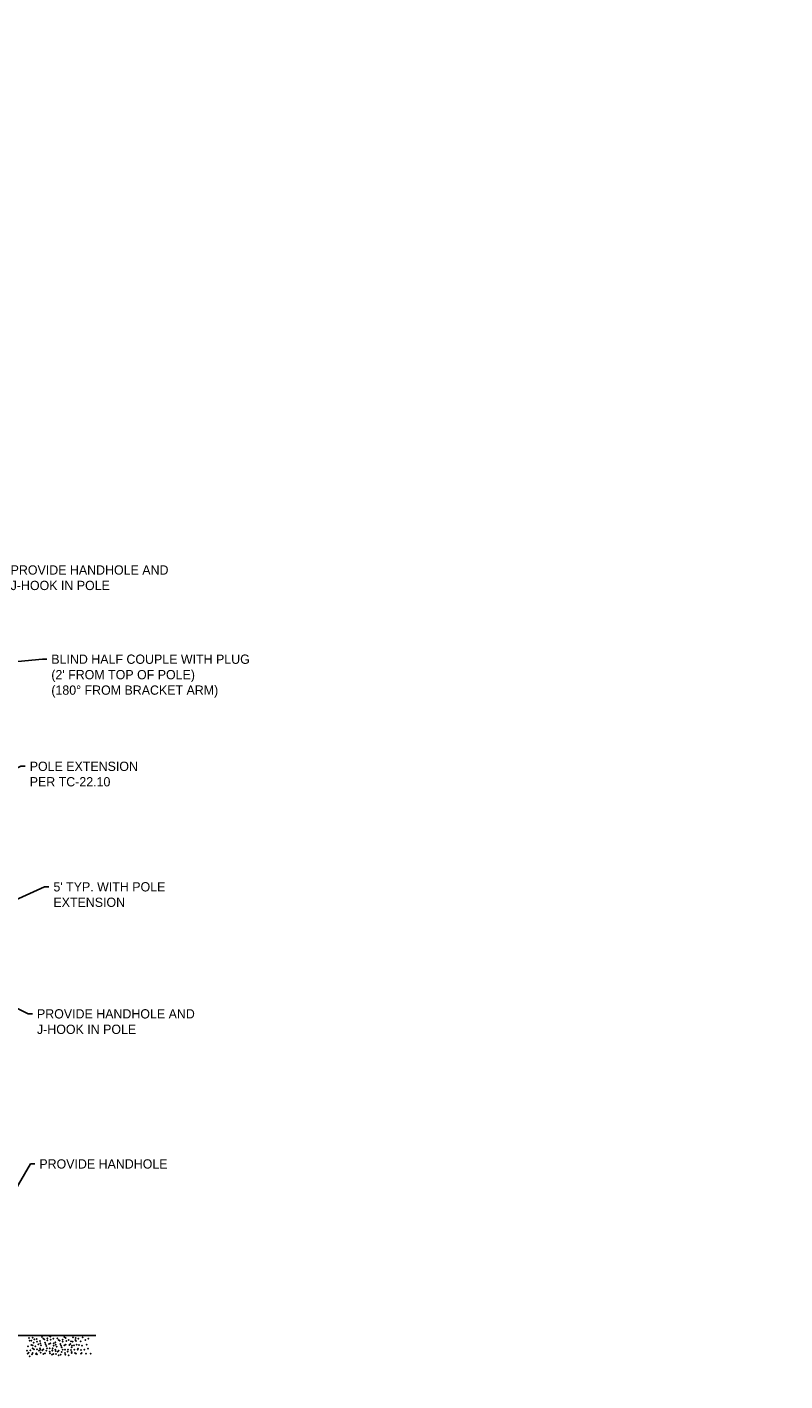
# Model space of a CAD drawing. Header units: feet. Extents: x -492 to 1495683, y -198 to 337262.
# Tile 33 of 38: x 82 to 92, y -64 to -46. Entities that reach past the tile are written whole.
import ezdxf
from ezdxf import colors
from ezdxf.entities.mleader import LeaderData, LeaderLine
from ezdxf.math import Vec2, Vec3

# ---------------------------------------------------------------- set-up
doc = ezdxf.new("R2010")
doc.units = ezdxf.units.FT
doc.header["$MEASUREMENT"] = 0
for name, color, linetype in [('SH_Data', 7, 'Continuous'), ('ST_Details', 4, 'Continuous'), ('TEXT-DED', 10, 'Continuous')]:
    doc.layers.add(name, color=color, linetype=linetype)
doc.styles.add('Slanted-Normal', font='font31.shx', dxfattribs={"height": 0.14})
doc.styles.get("Standard").update_dxf_attribs({"font": 'font31.shx'})
doc.dimstyles.get("Standard").update_dxf_attribs({"dimtxt": 0.18, "dimasz": 0.18, "dimexe": 0.18, "dimexo": 0.0625, "dimgap": 0.09, "dimtad": 0, "dimtih": 1, "dimtoh": 1, "dimdec": 4, "dimzin": 0, "dimdsep": 46, "dimtxsty": 'Standard', "dimcen": 0.09, "dimadec": 0, "dimazin": 0, "dimtfac": 1, "dimtdec": 4, "dimtofl": 0, "dimtmove": 0, "dimatfit": 3, "dimfxl": 1, "dimtolj": 1, "dimtzin": 0, "dimarcsym": 0})

# ---------------------------------------------------------------- blocks, each defined once
blk = doc.blocks.new('*D1099')
at = {"layer": 'Defpoints', "color": 0, "transparency": 16777216}
for p in [(87.614, -118.712), (88.795, -118.712), (90.277, -118.712), (88.476, -119.263), (88.795, -121.588)]:
    blk.add_point(p, dxfattribs=at)
at = {"layer": 'TEXT-DED', "color": 0, "lineweight": -2, "transparency": 16777216}
blk.add_arc((88.795, -118.712), 0.636, 191.2725, 258.7275, dxfattribs=at)
at = {"layer": 'TEXT-DED', "color": 0, "transparency": 16777216}
for points in [[(88.15, -118.839), (88.191, -118.834), (88.158, -118.712)], [(88.672, -119.315), (88.668, -119.357), (88.795, -119.348)]]:
    blk.add_solid(points, dxfattribs=at)

msp = doc.modelspace()

# ---------------------------------------------------------------- linework, layer by layer
at = {"layer": 'SH_Data', "color": 247}
for p in [(81.92763, -63.64308), (81.92763, -63.64308), (81.92763, -63.64308), (81.92763, -63.64308), (81.92763, -63.64308), (81.93862, -63.6809), (81.96115, -63.6766), (81.96115, -63.6766), (81.97885, -63.63732), (81.97885, -63.63732), (81.97885, -63.63732), (81.97885, -63.63732), (82.00138, -63.65984), (82.00138, -63.65984), (82.03248, -63.65743), (82.03248, -63.65743), (82.03248, -63.65743), (82.03248, -63.65743), (82.03919, -63.69431), (82.07637, -63.68289), (82.10319, -63.62926), (82.10319, -63.62926), (82.10319, -63.62926), (82.10319, -63.62926), (82.10319, -63.62926), (82.12277, -63.64987), (82.13671, -63.66278), (82.13671, -63.66278), (82.1764, -63.67334), (82.1764, -63.67334), (82.1764, -63.67334), (82.17693, -63.64602), (82.17693, -63.64602), (82.2004, -63.6125), (82.2004, -63.6125), (82.21663, -63.62641), (82.21663, -63.62641), (82.21663, -63.62641), (82.21663, -63.62641), (82.22333, -63.66328), (82.25604, -63.64987), (82.28344, -63.70101), (82.31026, -63.64738), (82.31026, -63.64738), (82.31026, -63.64738), (82.31026, -63.64738), (82.31026, -63.64738), (82.32984, -63.66799), (82.34378, -63.6809), (82.34378, -63.6809), (82.38348, -63.69146), (82.38348, -63.69146), (82.38348, -63.69146), (82.38401, -63.66414), (82.38401, -63.66414), (82.40747, -63.63062), (82.40747, -63.63062), (82.4237, -63.64453), (82.4237, -63.64453), (82.4237, -63.64453), (82.4237, -63.64453), (82.43041, -63.6814), (82.46312, -63.66799), (82.4941, -63.68811), (82.51675, -63.69146), (82.51675, -63.69146), (82.51675, -63.69146), (82.52092, -63.63447), (82.52092, -63.63447), (82.52092, -63.63447), (82.52092, -63.63447), (82.52092, -63.63447), (82.55444, -63.66799), (82.55444, -63.66799), (82.55698, -63.64453), (82.55698, -63.64453), (82.55698, -63.64453), (82.55698, -63.64453), (82.56368, -63.6814), (82.59467, -63.65123), (82.59467, -63.65123), (82.62737, -63.68811), (82.65419, -63.63447), (82.65419, -63.63447), (82.65419, -63.63447), (82.65419, -63.63447), (82.65419, -63.63447), (82.68771, -63.66799), (82.68771, -63.66799), (82.72794, -63.65123), (82.72794, -63.65123), (81.90417, -63.81404), (81.91087, -63.85426), (81.91758, -63.7537), (81.91758, -63.7537), (81.91758, -63.7537), (81.92521, -63.8418), (81.94775, -63.81069), (81.94775, -63.81069), (81.96209, -63.73789), (81.97121, -63.86432), (81.97792, -63.74029), (81.97792, -63.74029), (81.97885, -63.78146), (81.97885, -63.78146), (81.97885, -63.78146), (81.97885, -63.84516), (81.97885, -63.84516), (81.99225, -63.70436), (81.99225, -63.70436), (81.99225, -63.70436), (81.99803, -63.79392), (81.99803, -63.79392), (82.01237, -63.75465), (82.01237, -63.75465), (82.01237, -63.75465), (82.02242, -63.85856), (82.02989, -63.8505), (82.0349, -63.86432), (82.03614, -63.79351), (82.03614, -63.79351), (82.0529, -63.72982), (82.0529, -63.72982), (82.06265, -63.81163), (82.06265, -63.81163), (82.07584, -63.78061), (82.07972, -63.80022), (82.08254, -63.71356), (82.08642, -63.84045), (82.09313, -63.73988), (82.09313, -63.73988), (82.09313, -63.73988), (82.10936, -63.81078), (82.12277, -63.85771), (82.1233, -63.79687), (82.1233, -63.79687), (82.14623, -63.70686), (82.14676, -63.8505), (82.15347, -63.72647), (82.15347, -63.72647), (82.16299, -63.75044), (82.16299, -63.75044), (82.16299, -63.75044), (82.16299, -63.81413), (82.16299, -63.81413), (82.17358, -63.78011), (82.17358, -63.78011), (82.19652, -63.72362), (82.19652, -63.72362), (82.19652, -63.72362), (82.20657, -63.82754), (82.20911, -63.78061), (82.21046, -63.8505), (82.21582, -63.71356), (82.23696, -63.86862), (82.24263, -63.81078), (82.24322, -63.81163), (82.24322, -63.81163), (82.2468, -63.78061), (82.2468, -63.78061), (82.25604, -63.85771), (82.25998, -63.74794), (82.25998, -63.74794), (82.26356, -63.71692), (82.26356, -63.71692), (82.28291, -63.79873), (82.2868, -63.81834), (82.28962, -63.73168), (82.2935, -63.85856), (82.3002, -63.758), (82.3002, -63.758), (82.3002, -63.758), (82.31643, -63.8289), (82.32984, -63.87583), (82.33037, -63.81499), (82.33037, -63.81499), (82.35331, -63.72498), (82.35384, -63.86862), (82.36054, -63.74459), (82.36054, -63.74459), (82.37007, -63.76856), (82.37007, -63.76856), (82.37007, -63.76856), (82.37007, -63.83225), (82.37007, -63.83225), (82.38066, -63.79822), (82.38066, -63.79822), (82.40359, -63.74174), (82.40359, -63.74174), (82.40359, -63.74174), (82.41365, -63.84566), (82.41619, -63.79873), (82.41753, -63.86862), (82.42289, -63.73168), (82.44971, -63.8289), (82.45387, -63.79873), (82.45387, -63.79873), (82.46312, -63.87583), (82.47063, -63.73504), (82.47063, -63.73504), (82.48658, -63.72498), (82.49745, -63.80543), (82.50334, -63.76856), (82.50334, -63.76856), (82.50334, -63.76856), (82.50334, -63.83225), (82.50334, -63.83225), (82.50416, -63.84566), (82.51086, -63.74509), (82.51086, -63.74509), (82.51086, -63.74509), (82.53687, -63.74174), (82.53687, -63.74174), (82.53687, -63.74174), (82.54103, -63.80208), (82.54103, -63.80208), (82.54692, -63.84566), (82.5645, -63.85571), (82.5712, -63.73168), (82.5712, -63.73168), (82.58715, -63.79873), (82.58715, -63.79873), (82.59131, -63.78532), (82.59131, -63.78532), (82.60391, -63.73504), (82.60391, -63.73504), (82.62819, -63.85571), (82.63073, -63.80543), (82.63743, -63.84566), (82.64414, -63.74509), (82.64414, -63.74509), (82.64414, -63.74509), (82.67431, -63.80208), (82.67431, -63.80208), (82.69777, -63.85571), (82.70448, -63.73168), (82.70448, -63.73168), (82.72459, -63.78532), (82.72459, -63.78532), (82.76146, -63.85571), (81.93862, -63.88873)]:
    msp.add_point(p, dxfattribs=at)
at = {"layer": 'ST_Details'}
msp.add_line((81.20153, -63.60836), (82.82876, -63.60836), dxfattribs=at)

# ---------------------------------------------------------------- dimensions: what is measured, and where the dimension line sits
at = {"layer": 'TEXT-DED'}
dim = msp.add_angular_dim_2l(base=(88.47639, -119.26324), line1=((88.79457, -121.58803), (88.79457, -118.71212)), line2=((90.2774, -118.71212), (87.61361, -118.71212)), text=' ', dimstyle='Standard', override={"dimscale": 1, "dimasz": 0.125, "dimlfac": 1}, dxfattribs=at)
dim.commit()
dim.dimension.update_dxf_attribs({"geometry": '*D1099', "text_midpoint": (146.8941, -21.76959)})

# ---------------------------------------------------------------- leaders
ml = msp.add_multileader_mtext('Standard', dxfattribs=at)
ml.set_content('PROVIDE HANDHOLE AND J-HOOK IN POLE', color=256, style='Slanted-Normal')
ml.set_leader_properties()
ml.build(insert=Vec2(0, 0))
ml.multileader.update_dxf_attribs({"dogleg_length": 0.06, "arrow_head_size": 0.125})
ctx = ml.context
ctx.base_point, ctx.char_height, ctx.arrow_head_size, ctx.landing_gap_size, ctx.plane_origin = Vec3(81.62182, -53.28817), 0.125, 0.125, 0.06, Vec3(80.82933, -55.11132)
notes = []
notes.append((ctx, [(0, (1, 1, 0), (81.56182, -53.28817), (1, 0), 0.06, [(0, [(80.81907, -54.1808)], 0, [])])]))
ctx.mtext.insert, ctx.mtext.width, ctx.mtext.flow_direction = Vec3(81.68182, -53.22567), 2.6161024, 5
ml = msp.add_multileader_mtext('Standard', dxfattribs=at)
ml.set_content("BLIND HALF COUPLE WITH PLUG (2' FROM TOP OF POLE) \\P(180%%D FROM BRACKET ARM)", color=256, style='Slanted-Normal')
ml.set_leader_properties()
ml.build(insert=Vec2(0, 0))
ml.multileader.update_dxf_attribs({"dogleg_length": 0.06, "arrow_head_size": 0.125})
ctx = ml.context
ctx.base_point, ctx.char_height, ctx.arrow_head_size, ctx.landing_gap_size, ctx.plane_origin = Vec3(82.16998, -54.4909), 0.125, 0.125, 0.06, Vec3(81.37749, -56.31405)
notes.append((ctx, [(0, (1, 1, 0), (82.10998, -54.4909), (1, 0), 0.06, [(0, [(80.8654, -54.6103)], 0, [])])]))
ctx.mtext.insert, ctx.mtext.width, ctx.mtext.flow_direction = Vec3(82.22998, -54.4284), 2.8345219, 5
ml = msp.add_multileader_mtext('Standard', dxfattribs=at)
ml.set_content('POLE EXTENSION\\PPER TC-22.10', color=256, style='Slanted-Normal')
ml.set_leader_properties()
ml.build(insert=Vec2(0, 0))
ml.multileader.update_dxf_attribs({"dogleg_length": 0.06, "arrow_head_size": 0.125})
ctx = ml.context
ctx.base_point, ctx.char_height, ctx.arrow_head_size, ctx.landing_gap_size, ctx.plane_origin = Vec3(81.87897, -55.93508), 0.125, 0.125, 0.06, Vec3(81.40133, -58.5647)
notes.append((ctx, [(0, (1, 1, 0), (81.81897, -55.93508), (1, 0), 0.06, [(0, [(80.79767, -56.4516)], 0, [])])]))
ctx.mtext.insert, ctx.mtext.width, ctx.mtext.flow_direction = Vec3(81.93897, -55.87258), 2.6161024, 5
ml = msp.add_multileader_mtext('Standard', dxfattribs=at)
ml.set_content("5' TYP. WITH POLE EXTENSION", color=256, style='Slanted-Normal')
ml.set_leader_properties()
ml.build(insert=Vec2(0, 0))
ml.multileader.update_dxf_attribs({"dogleg_length": 0.06, "arrow_head_size": 0.125})
ctx = ml.context
ctx.base_point, ctx.char_height, ctx.arrow_head_size, ctx.landing_gap_size, ctx.plane_origin = Vec3(82.19818, -57.55966), 0.125, 0.125, 0.06, Vec3(81.72055, -60.18928)
notes.append((ctx, [(0, (1, 1, 0), (82.13818, -57.55966), (1, 0), 0.06, [(0, [(81.23687, -57.96889)], 0, [])])]))
ctx.mtext.insert, ctx.mtext.width, ctx.mtext.flow_direction = Vec3(82.25818, -57.49716), 1.6962923, 5
ml = msp.add_multileader_mtext('Standard', dxfattribs=at)
ml.set_content('PROVIDE HANDHOLE AND J-HOOK IN POLE', color=256, style='Slanted-Normal')
ml.set_leader_properties()
ml.build(insert=Vec2(0, 0))
ml.multileader.update_dxf_attribs({"dogleg_length": 0.06, "arrow_head_size": 0.125})
ctx = ml.context
ctx.base_point, ctx.char_height, ctx.arrow_head_size, ctx.landing_gap_size, ctx.plane_origin = Vec3(81.97664, -59.27253), 0.125, 0.125, 0.06, Vec3(81.71149, -60.15082)
notes.append((ctx, [(0, (1, 1, 0), (81.91664, -59.27253), (1, 0), 0.06, [(0, [(80.80158, -58.72081)], 0, [])])]))
ctx.mtext.insert, ctx.mtext.width, ctx.mtext.flow_direction = Vec3(82.03664, -59.21003), 2.6161024, 5
ml = msp.add_multileader_mtext('Standard', dxfattribs=at)
ml.set_content('PROVIDE HANDHOLE', color=256, style='Slanted-Normal')
ml.set_leader_properties()
ml.build(insert=Vec2(0, 0))
ml.multileader.update_dxf_attribs({"dogleg_length": 0.06, "arrow_head_size": 0.125})
ctx = ml.context
ctx.base_point, ctx.char_height, ctx.arrow_head_size, ctx.landing_gap_size, ctx.plane_origin = Vec3(82.00858, -61.29586), 0.125, 0.125, 0.06, Vec3(81.90231, -65.33596)
notes.append((ctx, [(0, (1, 1, 0), (81.94858, -61.29586), (1, 0), 0.06, [(0, [(80.89458, -63.10804)], 0, [])])]))
ctx.mtext.insert, ctx.mtext.width, ctx.mtext.flow_direction = Vec3(82.06858, -61.23336), 2.6161024, 5
for ctx, leaders in notes:
    for number, flags, end, landing, length, lines in leaders:
        leader = LeaderData()
        leader.index, (leader.has_last_leader_line, leader.has_dogleg_vector, leader.attachment_direction) = number, flags
        leader.last_leader_point, leader.dogleg_vector, leader.dogleg_length = Vec3(end), Vec3(landing), length
        for number, points, colour, breaks in lines:
            line = LeaderLine()
            line.index, line.vertices, line.color, line.breaks = number, Vec3.list(points), colors.encode_raw_color(colour), breaks
            leader.lines.append(line)
        ctx.leaders.append(leader)

doc.saveas('drawing.dxf')
